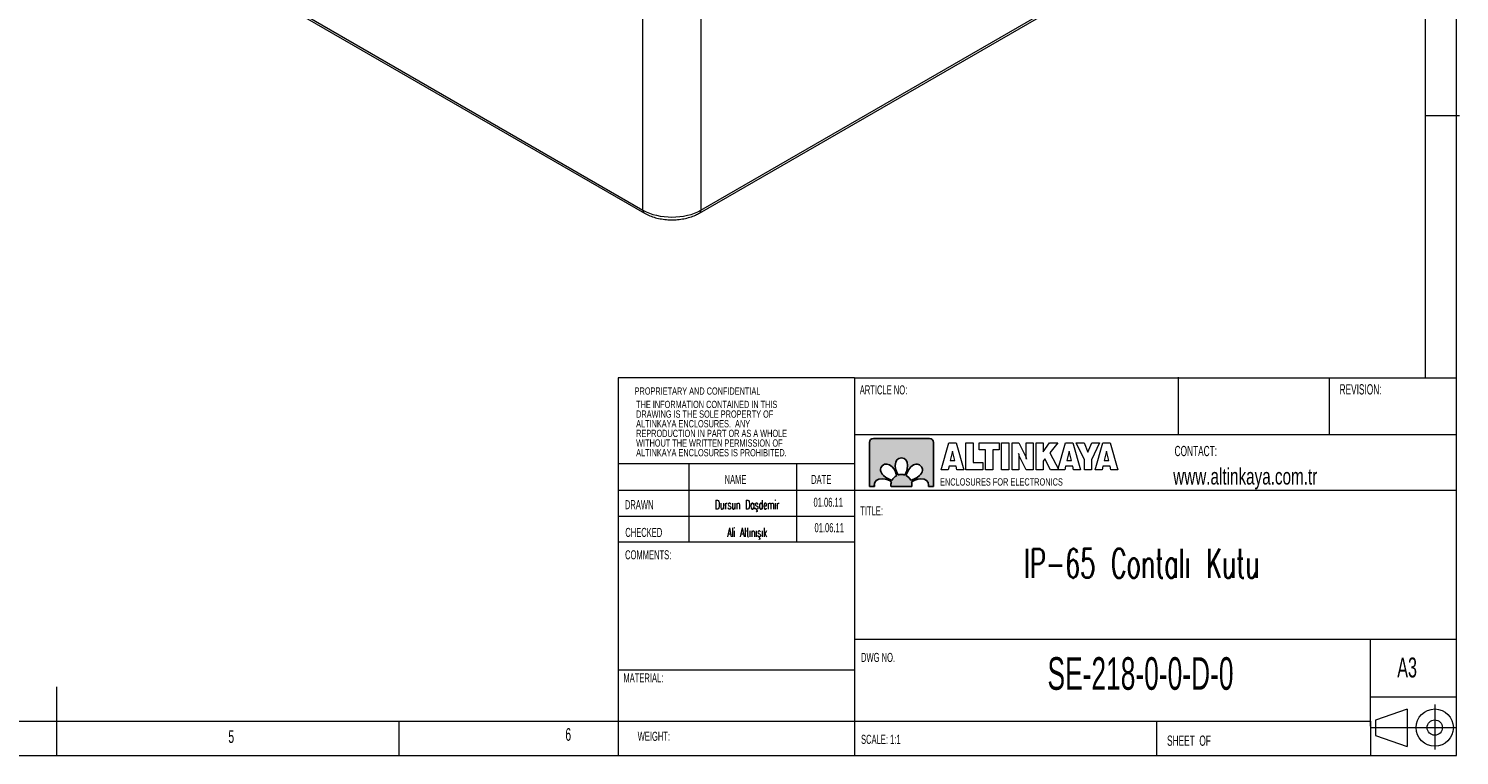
# Model space of a CAD drawing. Header units: millimetres. Extents: x 5 to 415, y 5 to 292.
# Tile 2 of 3: x 206 to 415, y 5 to 111. Entities that reach past the tile are written whole.
import ezdxf

# ---------------------------------------------------------------- set-up
doc = ezdxf.new("R2010")
doc.units = ezdxf.units.MM
doc.layers.add('LAYER_1', color=179, linetype='Continuous', lineweight=15)
doc.layers.add('LAYER_2', color=1, linetype='Continuous')
doc.styles.add('SLDTEXTSTYLE0', font='TXT', dxfattribs={"width": 0.7})
doc.styles.add('SLDTEXTSTYLE1', font='TXT', dxfattribs={"width": 0.605})
doc.styles.add('SLDTEXTSTYLE2', font='TXT', dxfattribs={"width": 0.605, "bigfont": 'bigfont'})

# ---------------------------------------------------------------- blocks, each defined once
blk = doc.blocks.new('Block4')
at = {"color": 7, "linetype": 'Continuous', "lineweight": 0, "insert": (0.07, 1.37), "char_height": 1.3229, "attachment_point": 1, "style": 'SLDTEXTSTYLE0'}
blk.add_mtext('ENCLOSURES FOR ELECTRONICS', dxfattribs=at)
blk = doc.blocks.new('Block5')
at = {"layer": 'LAYER_1'}
for p, q in [((11.82, 8.19), (11.82, 0)), ((6.79, 7.34), (1.01, 5.34)), ((1.01, 5.34), (1.01, 2.54)), ((6.79, 7.34), (6.79, 0.54)), ((0, 4.03), (15.88, 4.03)), ((1.01, 2.54), (6.79, 0.54))]:
    blk.add_line(p, q, dxfattribs=at)
for radius in [3.4, 1.4]:
    blk.add_circle((11.82, 3.99), radius, dxfattribs=at)
blk = doc.blocks.new('Block6')
at = {"layer": 'LAYER_1', "color": 250}
for p, q in [((0, 0), (1.27, 4.36)), ((1.27, 4.36), (2.44, 4.36)), ((1.86, 3), (1.49, 1.49)), ((2.22, 1.49), (1.86, 3)), ((2.44, 4.36), (3.71, 0)), ((4.04, 0), (4.04, 4.36)), ((4.04, 4.36), (5.2, 4.36)), ((5.2, 4.36), (5.2, 1.16)), ((6.19, 3.21), (6.19, 4.36)), ((6.19, 4.36), (9.41, 4.36)), ((7.23, 3.21), (6.19, 3.21)), ((7.23, 0), (7.23, 3.21)), ((9.41, 3.21), (8.39, 3.21)), ((8.39, 3.21), (8.39, 0)), ((9.41, 4.36), (9.41, 3.21)), ((9.82, 0), (9.82, 4.36)), ((9.82, 4.36), (11, 4.36)), ((11, 4.36), (11, 0)), ((11.52, 0), (11.52, 4.36)), ((11.52, 4.36), (12.62, 4.36)), ((12.62, 4.36), (13.64, 2.33)), ((13.82, 2.3), (13.82, 4.36)), ((13.82, 4.36), (14.92, 4.36)), ((14.92, 4.36), (14.92, 0)), ((15.42, 0), (15.42, 4.36)), ((15.42, 4.36), (16.57, 4.36)), ((16.57, 4.36), (16.57, 2.92)), ((16.57, 2.92), (17.61, 4.36)), ((17.61, 4.36), (18.96, 4.36)), ((18.96, 4.36), (17.67, 2.75)), ((17.67, 2.75), (19.12, 0)), ((18.94, 0), (20.21, 4.36)), ((20.21, 4.36), (21.38, 4.36)), ((20.8, 3), (20.43, 1.49)), ((21.16, 1.49), (20.8, 3)), ((21.38, 4.36), (22.65, 0)), ((23.27, 1.61), (21.94, 4.36)), ((21.94, 4.36), (23.22, 4.36)), ((23.22, 4.36), (23.84, 2.87)), ((23.84, 2.87), (24.47, 4.36)), ((25.72, 4.36), (24.42, 1.61)), ((24.47, 4.36), (25.72, 4.36)), ((25, 0), (26.27, 4.36)), ((26.27, 4.36), (27.44, 4.36)), ((26.86, 3), (26.49, 1.49)), ((27.21, 1.49), (26.86, 3)), ((27.44, 4.36), (28.71, 0)), ((1.14, 0), (0, 0)), ((1.28, 0.58), (1.14, 0)), ((2.43, 0.58), (1.28, 0.58)), ((1.49, 1.49), (2.22, 1.49)), ((2.56, 0), (2.43, 0.58)), ((3.71, 0), (2.56, 0)), ((6.77, 0), (4.04, 0)), ((5.2, 1.16), (6.77, 1.16)), ((6.77, 1.16), (6.77, 0)), ((8.39, 0), (7.23, 0)), ((11, 0), (9.82, 0)), ((12.62, 0), (11.52, 0)), ((12.62, 2.04), (12.62, 0)), ((13.82, 0), (12.8, 2.01)), ((14.92, 0), (13.82, 0)), ((16.57, 0), (15.42, 0)), ((16.86, 1.75), (16.57, 1.39)), ((16.57, 1.39), (16.57, 0)), ((17.74, 0), (16.86, 1.75)), ((19.12, 0), (17.74, 0)), ((20.08, 0), (18.94, 0)), ((20.22, 0.58), (20.08, 0)), ((21.37, 0.58), (20.22, 0.58)), ((20.43, 1.49), (21.16, 1.49)), ((21.5, 0), (21.37, 0.58)), ((22.65, 0), (21.5, 0)), ((23.27, 0), (23.27, 1.61)), ((24.42, 0), (23.27, 0)), ((24.42, 1.61), (24.42, 0)), ((26.14, 0), (25, 0)), ((26.28, 0.58), (26.14, 0)), ((27.43, 0.58), (26.28, 0.58)), ((26.49, 1.49), (27.21, 1.49)), ((27.56, 0), (27.43, 0.58)), ((28.71, 0), (27.56, 0))]:
    blk.add_line(p, q, dxfattribs=at)
for points in [[(12.7, 2.26), (12.67, 2.37), (12.63, 2.5), (12.59, 2.64)], [(12.59, 2.64), (12.6, 2.56), (12.61, 2.48), (12.62, 2.4)], [(12.62, 2.4), (12.62, 2.31), (12.62, 2.19), (12.62, 2.04)], [(13.64, 2.33), (13.67, 2.28), (13.7, 2.19), (13.73, 2.09)], [(12.8, 2.01), (12.77, 2.07), (12.74, 2.16), (12.7, 2.26)], [(13.73, 2.09), (13.77, 1.99), (13.81, 1.86), (13.85, 1.71)], [(13.82, 1.97), (13.82, 2.06), (13.82, 2.17), (13.82, 2.3)], [(13.85, 1.71), (13.84, 1.79), (13.83, 1.87), (13.82, 1.97)]]:
    blk.add_open_spline(points, degree=3, dxfattribs=at)
blk = doc.blocks.new('SW_NOTE_0')
at = {"color": 0, "linetype": 'Continuous', "lineweight": 0, "char_height": 1.0583, "attachment_point": 1, "style": 'SLDTEXTSTYLE1'}
for s, insert in [('THE INFORMATION CONTAINED IN THIS', (0, 1.36)), ('ALTINKAYA ENCLOSURES.  ANY', (0, -1.46)), ('DRAWING IS THE SOLE PROPERTY OF', (0, -0.05)), ('REPRODUCTION IN PART OR AS A WHOLE', (0, -2.87)), ('ALTINKAYA ENCLOSURES IS PROHIBITED.', (0, -5.69)), ('WITHOUT THE WRITTEN PERMISSION OF', (0, -4.28))]:
    blk.add_mtext(s, dxfattribs=dict(at, insert=insert))

msp = doc.modelspace()

# ---------------------------------------------------------------- hatches: boundary and pattern name
at = {"layer": 'LAYER_2'}
h = msp.add_hatch(color=256, dxfattribs=at)
edge = h.paths.add_edge_path(flags=0)
edge.add_spline(control_points=[(329.363, 51.312), (329.041, 51.312), (328.778, 51.05), (328.778, 50.727)], knot_values=[0.9444444, 0.9444444, 0.9444444, 0.9444444, 1, 1, 1, 1], weights=[1, 1, 1, 1], degree=3, periodic=0)
edge.add_line((328.778, 50.727), (328.778, 44.291))
edge.add_line((328.778, 44.291), (329.516, 44.291))
edge.add_spline(control_points=[(329.516, 44.291), (329.5, 44.362), (329.491, 44.438), (329.492, 44.518)], knot_values=[0.7777778, 0.7777778, 0.7777778, 0.7777778, 0.8333333, 0.8333333, 0.8333333, 0.8333333], weights=[1, 1, 1, 1], degree=3, periodic=0)
edge.add_spline(control_points=[(329.492, 44.518), (329.489, 45.083), (329.911, 45.404), (330.619, 45.418)], knot_values=[0.7222222, 0.7222222, 0.7222222, 0.7222222, 0.7777778, 0.7777778, 0.7777778, 0.7777778], weights=[1, 1, 1, 1], degree=3, periodic=0)
edge.add_spline(control_points=[(330.619, 45.418), (331.239, 45.429), (331.856, 45.083), (331.999, 44.997)], knot_values=[0.6666667, 0.6666667, 0.6666667, 0.6666667, 0.7222222, 0.7222222, 0.7222222, 0.7222222], weights=[1, 1, 1, 1], degree=3, periodic=0)
edge.add_spline(control_points=[(331.999, 44.997), (331.948, 44.845), (331.921, 44.683), (331.921, 44.514)], knot_values=[0.6111111, 0.6111111, 0.6111111, 0.6111111, 0.6666667, 0.6666667, 0.6666667, 0.6666667], weights=[1, 1, 1, 1], degree=3, periodic=0)
edge.add_spline(control_points=[(331.921, 44.514), (331.921, 44.438), (331.926, 44.364), (331.937, 44.291)], knot_values=[0.5555556, 0.5555556, 0.5555556, 0.5555556, 0.6111111, 0.6111111, 0.6111111, 0.6111111], weights=[1, 1, 1, 1], degree=3, periodic=0)
edge.add_line((331.937, 44.291), (334.981, 44.291))
edge.add_spline(control_points=[(334.981, 44.291), (334.992, 44.364), (334.997, 44.438), (334.997, 44.514)], knot_values=[0.4444444, 0.4444444, 0.4444444, 0.4444444, 0.5, 0.5, 0.5, 0.5], weights=[1, 1, 1, 1], degree=3, periodic=0)
edge.add_spline(control_points=[(334.997, 44.514), (334.997, 44.68), (334.971, 44.839), (334.922, 44.989)], knot_values=[0.3888889, 0.3888889, 0.3888889, 0.3888889, 0.4444444, 0.4444444, 0.4444444, 0.4444444], weights=[1, 1, 1, 1], degree=3, periodic=0)
edge.add_spline(control_points=[(334.922, 44.989), (335.07, 45.077), (335.683, 45.419), (336.299, 45.408)], knot_values=[0.3333333, 0.3333333, 0.3333333, 0.3333333, 0.3888889, 0.3888889, 0.3888889, 0.3888889], weights=[1, 1, 1, 1], degree=3, periodic=0)
edge.add_spline(control_points=[(336.299, 45.408), (337.007, 45.395), (337.429, 45.073), (337.427, 44.509)], knot_values=[0.2777778, 0.2777778, 0.2777778, 0.2777778, 0.3333333, 0.3333333, 0.3333333, 0.3333333], weights=[1, 1, 1, 1], degree=3, periodic=0)
edge.add_spline(control_points=[(337.427, 44.509), (337.427, 44.432), (337.419, 44.359), (337.404, 44.291)], knot_values=[0.2222222, 0.2222222, 0.2222222, 0.2222222, 0.2777778, 0.2777778, 0.2777778, 0.2777778], weights=[1, 1, 1, 1], degree=3, periodic=0)
edge.add_line((337.404, 44.291), (338.14, 44.291))
edge.add_line((338.14, 44.291), (338.14, 50.727))
edge.add_spline(control_points=[(338.14, 50.727), (338.14, 51.05), (337.877, 51.312), (337.555, 51.312)], knot_values=[0.0555556, 0.0555556, 0.0555556, 0.0555556, 0.1111111, 0.1111111, 0.1111111, 0.1111111], weights=[1, 1, 1, 1], degree=3, periodic=0)
edge.add_line((337.555, 51.312), (329.363, 51.312))
edge = h.paths.add_edge_path(flags=0)
edge.add_spline(control_points=[(333.943, 45.974), (333.791, 46.025), (333.628, 46.052), (333.459, 46.052)], knot_values=[0.6666667, 0.6666667, 0.6666667, 0.6666667, 0.8333333, 0.8333333, 0.8333333, 0.8333333], weights=[1, 1, 1, 1], degree=3, periodic=0)
edge.add_spline(control_points=[(333.459, 46.052), (333.293, 46.052), (333.133, 46.026), (332.984, 45.977)], knot_values=[0.8333333, 0.8333333, 0.8333333, 0.8333333, 1, 1, 1, 1], weights=[1, 1, 1, 1], degree=3, periodic=0)
edge.add_spline(control_points=[(332.984, 45.977), (332.895, 46.124), (332.553, 46.737), (332.565, 47.354)], knot_values=[0, 0, 0, 0, 0.1666667, 0.1666667, 0.1666667, 0.1666667], weights=[1, 1, 1, 1], degree=3, periodic=0)
edge.add_spline(control_points=[(332.565, 47.354), (332.578, 48.062), (332.9, 48.483), (333.464, 48.481)], knot_values=[0.1666667, 0.1666667, 0.1666667, 0.1666667, 0.3333333, 0.3333333, 0.3333333, 0.3333333], weights=[1, 1, 1, 1], degree=3, periodic=0)
edge.add_spline(control_points=[(333.464, 48.481), (334.028, 48.483), (334.35, 48.062), (334.363, 47.354)], knot_values=[0.3333333, 0.3333333, 0.3333333, 0.3333333, 0.5, 0.5, 0.5, 0.5], weights=[1, 1, 1, 1], degree=3, periodic=0)
edge.add_spline(control_points=[(334.363, 47.354), (334.374, 46.733), (334.028, 46.117), (333.943, 45.974)], knot_values=[0.5, 0.5, 0.5, 0.5, 0.6666667, 0.6666667, 0.6666667, 0.6666667], weights=[1, 1, 1, 1], degree=3, periodic=0)
edge = h.paths.add_edge_path(flags=0)
edge.add_spline(control_points=[(332.091, 47.16), (332.537, 46.731), (332.728, 46.052), (332.769, 45.889)], knot_values=[0.6, 0.6, 0.6, 0.6, 0.8, 0.8, 0.8, 0.8], weights=[1, 1, 1, 1], degree=3, periodic=0)
edge.add_spline(control_points=[(332.769, 45.889), (332.476, 45.741), (332.237, 45.503), (332.088, 45.212)], knot_values=[0.8, 0.8, 0.8, 0.8, 1, 1, 1, 1], weights=[1, 1, 1, 1], degree=3, periodic=0)
edge.add_spline(control_points=[(332.088, 45.212), (331.919, 45.254), (331.246, 45.446), (330.819, 45.889)], knot_values=[0, 0, 0, 0, 0.2, 0.2, 0.2, 0.2], weights=[1, 1, 1, 1], degree=3, periodic=0)
edge.add_spline(control_points=[(330.819, 45.889), (330.328, 46.399), (330.257, 46.924), (330.658, 47.322)], knot_values=[0.2, 0.2, 0.2, 0.2, 0.4, 0.4, 0.4, 0.4], weights=[1, 1, 1, 1], degree=3, periodic=0)
edge.add_spline(control_points=[(330.658, 47.322), (331.056, 47.722), (331.581, 47.652), (332.091, 47.16)], knot_values=[0.4, 0.4, 0.4, 0.4, 0.6, 0.6, 0.6, 0.6], weights=[1, 1, 1, 1], degree=3, periodic=0)
edge = h.paths.add_edge_path(flags=0)
edge.add_spline(control_points=[(336.106, 45.882), (335.676, 45.436), (334.997, 45.245), (334.834, 45.204)], knot_values=[0.6, 0.6, 0.6, 0.6, 0.8, 0.8, 0.8, 0.8], weights=[1, 1, 1, 1], degree=3, periodic=0)
edge.add_spline(control_points=[(334.834, 45.204), (334.687, 45.497), (334.449, 45.736), (334.157, 45.885)], knot_values=[0.8, 0.8, 0.8, 0.8, 1, 1, 1, 1], weights=[1, 1, 1, 1], degree=3, periodic=0)
edge.add_spline(control_points=[(334.157, 45.885), (334.199, 46.053), (334.391, 46.726), (334.834, 47.153)], knot_values=[0, 0, 0, 0, 0.2, 0.2, 0.2, 0.2], weights=[1, 1, 1, 1], degree=3, periodic=0)
edge.add_spline(control_points=[(334.834, 47.153), (335.344, 47.645), (335.87, 47.715), (336.267, 47.315)], knot_values=[0.2, 0.2, 0.2, 0.2, 0.4, 0.4, 0.4, 0.4], weights=[1, 1, 1, 1], degree=3, periodic=0)
edge.add_spline(control_points=[(336.267, 47.315), (336.668, 46.917), (336.597, 46.392), (336.106, 45.882)], knot_values=[0.4, 0.4, 0.4, 0.4, 0.6, 0.6, 0.6, 0.6], weights=[1, 1, 1, 1], degree=3, periodic=0)

# ---------------------------------------------------------------- linework, layer by layer
at = {"color": 7, "linetype": 'Continuous', "lineweight": 15}
for p, q in [((234.422, 120.051), (295.678, 84.689)), ((234.629, 119.607), (295.885, 84.245)), ((303.955, 84.245), (365.211, 119.607)), ((304.162, 84.689), (365.418, 120.051)), ((295.678, 84.689), (295.678, 115.43)), ((304.162, 115.43), (304.162, 84.689))]:
    msp.add_line(p, q, dxfattribs=at)
at = {"color": 8, "linetype": 'Continuous', "lineweight": 15}
for centre, start, end in [((296.171, 84.649), 175.39372, 234.62621), ((303.668, 84.649), 305.37334, 4.60632)]:
    msp.add_arc(centre, 0.495, start, end, dxfattribs=at)
at = {"color": 7, "linetype": 'Continuous', "lineweight": 15}
msp.add_ellipse((299.92, 87.153), major_axis=(6, 0), ratio=0.5807633, start_param=3.9271431, end_param=5.4976349, dxfattribs=at)
msp.add_open_spline([(295.885, 84.245), (296.016, 84.173), (296.39, 83.969), (297.075, 83.696), (297.946, 83.457), (298.864, 83.308), (299.806, 83.251), (300.751, 83.286), (301.677, 83.413), (302.562, 83.631), (303.329, 83.91), (303.765, 84.143), (303.955, 84.245)], degree=3, knots=[0, 0, 0, 0, 0.0583644, 0.1661067, 0.2735058, 0.3805131, 0.4872318, 0.5939068, 0.7007951, 0.8081525, 0.9162957, 1, 1, 1, 1], dxfattribs=at)
at = {"layer": 'LAYER_1'}
for p, q in [((414.595, 5), (414.595, 292)), ((410, 287), (410, 60.159)), ((410, 98.5), (415, 98.5)), ((326.6, 60.159), (292.067, 60.159)), ((292.067, 60.159), (292.067, 5)), ((326.6, 60.159), (414.595, 60.159)), ((326.6, 60.159), (326.6, 5)), ((373.964, 51.832), (373.964, 60.25)), ((396.027, 51.832), (396.027, 60.231)), ((414.595, 51.832), (326.6, 51.832)), ((326.6, 47.591), (292.067, 47.591)), ((302.411, 47.591), (302.411, 36.14)), ((318.106, 47.591), (318.106, 36.15)), ((292.067, 43.751), (326.6, 43.751)), ((326.6, 43.751), (414.595, 43.751)), ((292.067, 39.941), (326.6, 39.941)), ((326.6, 36.15), (292.067, 36.15)), ((326.6, 22), (414.595, 22)), ((402, 9.25), (402, 22)), ((292.067, 17.52), (326.6, 17.52)), ((210, 5), (210, 15)), ((414.595, 13.5), (402, 13.5)), ((10, 10), (227.8, 10)), ((227.8, 10), (402, 10)), ((260, 10), (260, 5)), ((370.8, 5), (370.8, 10)), ((402, 10), (402, 5)), ((5, 5), (414.595, 5))]:
    msp.add_line(p, q, dxfattribs=at)
at = {"layer": 'LAYER_2', "color": 22}
for p, q in [((328.778, 44.291), (328.778, 50.727)), ((329.363, 51.312), (337.555, 51.312)), ((338.14, 50.727), (338.14, 44.291)), ((329.516, 44.291), (328.778, 44.291)), ((334.981, 44.291), (331.937, 44.291)), ((338.14, 44.291), (337.404, 44.291))]:
    msp.add_line(p, q, dxfattribs=at)
for points in [[(328.778, 50.727), (328.778, 51.05), (329.041, 51.312), (329.363, 51.312)], [(337.555, 51.312), (337.877, 51.312), (338.14, 51.05), (338.14, 50.727)], [(332.565, 47.354), (332.578, 48.062), (332.9, 48.483), (333.464, 48.481)], [(333.464, 48.481), (334.028, 48.483), (334.35, 48.062), (334.363, 47.354)], [(330.819, 45.889), (330.328, 46.399), (330.257, 46.924), (330.658, 47.322)], [(330.658, 47.322), (331.056, 47.722), (331.581, 47.652), (332.091, 47.16)], [(332.091, 47.16), (332.537, 46.731), (332.728, 46.052), (332.769, 45.889)], [(332.984, 45.977), (332.895, 46.124), (332.553, 46.737), (332.565, 47.354)], [(333.459, 46.052), (333.293, 46.052), (333.133, 46.026), (332.984, 45.977)], [(333.943, 45.974), (333.791, 46.025), (333.628, 46.052), (333.459, 46.052)], [(334.363, 47.354), (334.374, 46.733), (334.028, 46.117), (333.943, 45.974)], [(334.157, 45.885), (334.199, 46.053), (334.391, 46.726), (334.834, 47.153)], [(334.834, 47.153), (335.344, 47.645), (335.87, 47.715), (336.267, 47.315)], [(336.267, 47.315), (336.668, 46.917), (336.597, 46.392), (336.106, 45.882)], [(330.619, 45.418), (329.911, 45.404), (329.489, 45.083), (329.492, 44.518)], [(329.492, 44.518), (329.491, 44.438), (329.5, 44.362), (329.516, 44.291)], [(331.999, 44.997), (331.856, 45.083), (331.239, 45.429), (330.619, 45.418)], [(332.088, 45.212), (331.919, 45.254), (331.246, 45.446), (330.819, 45.889)], [(331.921, 44.514), (331.921, 44.683), (331.948, 44.845), (331.999, 44.997)], [(331.937, 44.291), (331.926, 44.364), (331.921, 44.438), (331.921, 44.514)], [(332.769, 45.889), (332.476, 45.741), (332.237, 45.503), (332.088, 45.212)], [(334.834, 45.204), (334.687, 45.497), (334.449, 45.736), (334.157, 45.885)], [(336.106, 45.882), (335.676, 45.436), (334.997, 45.245), (334.834, 45.204)], [(336.299, 45.408), (335.683, 45.419), (335.07, 45.077), (334.922, 44.989)], [(334.922, 44.989), (334.971, 44.839), (334.997, 44.68), (334.997, 44.514)], [(334.997, 44.514), (334.997, 44.438), (334.992, 44.364), (334.981, 44.291)], [(337.427, 44.509), (337.429, 45.073), (337.007, 45.395), (336.299, 45.408)], [(337.404, 44.291), (337.419, 44.359), (337.427, 44.432), (337.427, 44.509)]]:
    msp.add_open_spline(points, degree=3, dxfattribs=at)

# ---------------------------------------------------------------- block references
at = {"color": 7, "linetype": 'Continuous', "lineweight": 0}
msp.add_blockref('SW_NOTE_0', (294.686, 55.457), dxfattribs=at)
at = {"color": 7, "linetype": 'Continuous'}
for name, p, xscale, yscale, zscale in [('Block6', (339.258, 46.751), 0.9, 0.9, 0.9), ('Block4', (339.044, 44.394), 0.8, 0.8, 0.8), ('Block5', (401.945, 5.87), 0.8, 0.8, 0.8)]:
    msp.add_blockref(name, p, dxfattribs=dict(at, xscale=xscale, yscale=yscale, zscale=zscale))

# ---------------------------------------------------------------- texts
at = {"color": 7, "linetype": 'Continuous', "lineweight": 0}
for s, insert, char_height, attachment_point, style in [('PROPRIETARY AND CONFIDENTIAL', (294.469, 58.774), 1.05833, 1, 'SLDTEXTSTYLE1'), ('ARTICLE NO:', (327.372, 59.073), 1.32292, 1, 'SLDTEXTSTYLE1'), ('REVISION:', (397.488, 59.243), 1.5, 1, 'SLDTEXTSTYLE1'), ('CONTACT:', (373.379, 50.23), 1.5, 1, 'SLDTEXTSTYLE1'), ('www.altinkaya.com.tr', (373.178, 46.964), 2.38125, 1, 'SLDTEXTSTYLE0'), ('NAME', (307.616, 45.996), 1.3229, 1, 'SLDTEXTSTYLE1'), ('DATE', (320.264, 45.996), 1.3229, 1, 'SLDTEXTSTYLE1'), ('DRAWN', (293.043, 42.302), 1.3229, 1, 'SLDTEXTSTYLE1'), ('Dursun Daşdemir', (310.911, 42.302), 1.32292, 2, 'SLDTEXTSTYLE2'), ('01.06.11', (322.761, 42.654), 1.3229, 2, 'SLDTEXTSTYLE1'), ('TITLE:', (327.438, 41.388), 1.3229, 1, 'SLDTEXTSTYLE1'), ('CHECKED', (293.103, 38.244), 1.3229, 1, 'SLDTEXTSTYLE1'), ('Ali Altınışık', (310.911, 38.244), 1.32292, 2, 'SLDTEXTSTYLE2'), ('01.06.11', (322.905, 38.937), 1.3229, 2, 'SLDTEXTSTYLE1'), ('COMMENTS:', (293.07, 34.976), 1.3229, 1, 'SLDTEXTSTYLE1'), ('DWG NO.', (327.555, 19.978), 1.3229, 1, 'SLDTEXTSTYLE1'), ('A3', (405.921, 19.3), 2.9104, 1, 'SLDTEXTSTYLE1'), ('MATERIAL:', (292.826, 16.987), 1.3229, 1, 'SLDTEXTSTYLE1'), ('5', (235.096, 8.668), 1.852, 1, 'SLDTEXTSTYLE1'), ('6', (284.349, 8.984), 1.852, 1, 'SLDTEXTSTYLE1')]:
    msp.add_mtext(s, dxfattribs=dict(at, insert=insert, char_height=char_height, attachment_point=attachment_point, style=style))
at = {"layer": 'LAYER_1'}
for s, insert, char_height, attachment_point, style in [('IP-65 Contalı Kutu', (368.568, 35.181), 4.23333, 2, 'SLDTEXTSTYLE2'), ('SE-218-0-0-D-0', (368.398, 19.349), 4.7625, 2, 'SLDTEXTSTYLE1'), ('WEIGHT:', (294.915, 8.452), 1.3229, 1, 'SLDTEXTSTYLE1'), ('SCALE: 1:1', (327.555, 8.01), 1.3229, 1, 'SLDTEXTSTYLE1'), ('SHEET  OF', (372.278, 7.9), 1.5, 1, 'SLDTEXTSTYLE1')]:
    msp.add_mtext(s, dxfattribs=dict(at, insert=insert, char_height=char_height, attachment_point=attachment_point, style=style))

doc.saveas('drawing.dxf')
